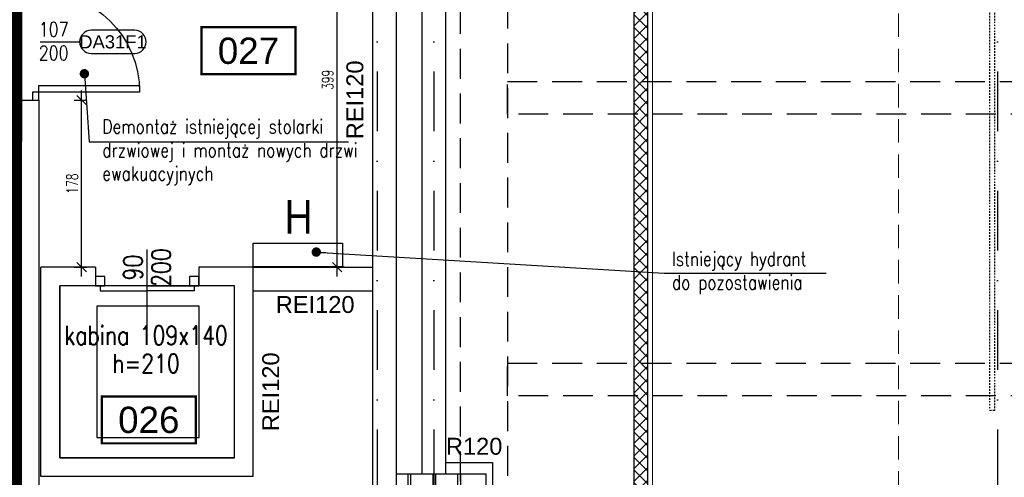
# Model space of a CAD drawing. Header units: centimetres. Extents: x -10729 to 23827, y -4437 to 19798.
# Tile 32 of 95: x 5819 to 6867, y 8646 to 9134. Entities that reach past the tile are written whole.
import ezdxf
from ezdxf.enums import TextEntityAlignment as Align

# ---------------------------------------------------------------- set-up
doc = ezdxf.new("R2010")
doc.units = ezdxf.units.CM
doc.header["$PDMODE"] = 35
doc.header["$PDSIZE"] = 0.1
for name, pattern in [('Balustrady$0$DASHED', [0.75, 0.5, -0.25]), ('CADVENT_HIDDEN', [0.8, 0.25, -0.55]), ('Kondygnacja  -0_5$0$DIVIDE', [31.75, 12.7, -6.35, 0, -6.35, 0, -6.35]), ('Kondygnacja  -0_5$0$HIDDEN', [9.525, 6.35, -3.175]), ('Kondygnacja  -0_5$0$HIDDEN2', [4.7625, 3.175, -1.5875]), ('Osie rzutów$0$DASHDOT2', [12.7, 6.35, -3.175, 0, -3.175])]:
    doc.linetypes.add(name, pattern=pattern)
doc.layers.get('0').update_dxf_attribs({"color": 8})
doc.layers.get('DEFPOINTS').update_dxf_attribs({"color": 8})
for name, color, linetype in [('ARCH_WIDOK_KONSTRUKCJA', 8, 'Continuous'), ('Kondygnacja  -0_5$0$ARCH_ETAPOWANIE', 8, 'Kondygnacja  -0_5$0$DIVIDE'), ('Kondygnacja  -0_5$0$ARCH_GK', 8, 'Continuous'), ('Kondygnacja  -0_5$0$ARCH_HYDRANTY', 8, 'Continuous'), ('Kondygnacja  -0_5$0$ARCH_INFO_ETYK_DRZWI', 8, 'Continuous'), ('Kondygnacja  -0_5$0$ARCH_INFO_ETYK_DRZWI_IST', 8, 'Continuous'), ('Kondygnacja  -0_5$0$ARCH_INFO_ODPORNOŚĆ OGNIOWA', 8, 'Continuous'), ('Kondygnacja  -0_5$0$ARCH_INFO_OPISY', 8, 'Continuous'), ('Kondygnacja  -0_5$0$ARCH_INFO_OPISY_IST', 8, 'Continuous'), ('Kondygnacja  -0_5$0$ARCH_KONSTR_POWYŻEJ RZUTU', 8, 'Kondygnacja  -0_5$0$HIDDEN'), ('Kondygnacja  -0_5$0$ARCH_KONSTR_POWYŻEJ RZUTU_IST', 8, 'Kondygnacja  -0_5$0$HIDDEN2'), ('Kondygnacja  -0_5$0$ARCH_MUROWANE_IST', 8, 'Continuous'), ('Kondygnacja  -0_5$0$ARCH_OKŁADZINA', 8, 'Continuous'), ('Kondygnacja  -0_5$0$ARCH_POMOCNICZE', 8, 'Continuous'), ('Kondygnacja  -0_5$0$ARCH_SŁUPY', 8, 'Continuous'), ('Kondygnacja  -0_5$0$ARCH_WIDOK_IST', 8, 'Continuous'), ('Kondygnacja  -0_5$0$ARCH_ŚLUSARKA_DRZWI', 8, 'Continuous'), ('Kondygnacja  -0_5$0$ARCH_ŚLUSARKA_DRZWI_IST', 8, 'Continuous'), ('Kondygnacja  -0_5$0$ARCH_ŻELBET_IST', 8, 'Continuous'), ('Osie rzutów$0$ARCH_INFO_OSIE_IST', 8, 'Osie rzutów$0$DASHDOT2'), ('Osie rzutów$0$ARCH_INFO_OSIE_OPISY_IST', 8, 'Continuous'), ('Pomieszczenia -05$0$ARCH_INFO_AREA_ETYKIETY_200', 8, 'Continuous')]:
    doc.layers.add(name, color=color, linetype=linetype)
doc.layers.add('Kondygnacja  -0_5$0$ARCH_INFO_WYMIARY', color=8, linetype='Continuous', lineweight=9)
doc.layers.add('Kondygnacja  -0_5$0$ARCH_WIDOK', color=8, linetype='Continuous', lineweight=13)
doc.styles.add('Kondygnacja  -0_5$0$Arial', font='arial.ttf')
doc.styles.add('Kondygnacja  -0_5$0$EtykietaPow01', font='ARIALN.TTF')
doc.styles.add('Kondygnacja  -0_5$0$Romans', font='Romans.shx', dxfattribs={"width": 0.7})
doc.styles.add('Kondygnacja  -0_5$0$ROMANS-50-CM', font='romans.shx', dxfattribs={"width": 0.8, "height": 10})
doc.styles.add('Kondygnacja  -0_5$0$Standard', font='txt')
doc.styles.add('Pomieszczenia -05$0$Arial', font='arial.ttf')
doc.dimstyles.new('Kondygnacja  -0_5$0$ISO-25', dxfattribs={"dimtxt": 2.5, "dimasz": 2.5, "dimexe": 1.25, "dimexo": 0.625, "dimtad": 1, "dimtxsty": 'Kondygnacja  -0_5$0$Standard', "dimcen": 2.5, "dimadec": 0, "dimazin": 0, "dimtfac": 1, "dimtmove": 0, "dimatfit": 3, "dimfxl": 1, "dimarcsym": 0})
doc.dimstyles.new('Kondygnacja  -0_5$0$Wymiary 1-100', dxfattribs={"dimtxt": 12, "dimasz": 10, "dimexe": 5, "dimexo": 0, "dimgap": 4, "dimtad": 1, "dimrnd": 0.5, "dimzin": 12, "dimdsep": 46, "dimtxsty": 'Kondygnacja  -0_5$0$Romans', "dimblk": 'Kondygnacja  -0_5$0$_Oblique', "dimcen": 10, "dimdle": 10, "dimclrt": 55, "dimazin": 0, "dimtfac": 1, "dimtmove": 1, "dimatfit": 3, "dimfxl": 8, "dimfxlon": 1, "dimtolj": 1, "dimtzin": 0, "dimarcsym": 0})
pattern_1 = [(45, (-6220.6425, -6150), (-0.67351921, 0.67351921), [])]

# ---------------------------------------------------------------- blocks, each defined once
blk = doc.blocks.new('Osie rzutów')
at = {"layer": 'Osie rzutów$0$ARCH_INFO_OSIE_IST', "ltscale": 10}
for p, q in [((6200, 12510), (6200, 4800)), ((6200, 12510), (6200, 4571.18)), ((6260, 12510), (6260, 4623.26)), ((6860, 12510), (6860, 4623.26))]:
    blk.add_line(p, q, dxfattribs=at)
blk = doc.blocks.new('Kondygnacja  -0_5$0$T-drzwi_prawe-200')
at = {"layer": 'Kondygnacja  -0_5$0$ARCH_INFO_ETYK_DRZWI'}
blk.add_line((0, 0), (60, 0), dxfattribs=at)
blk.add_lwpolyline([(143.7, 17.5), (77.5, 17.5, 1), (77.5, -17.5), (143.7, -17.5, 1)], format="xyb", close=True, dxfattribs=at)
at = {"layer": 'Kondygnacja  -0_5$0$ARCH_INFO_ETYK_DRZWI', "color": 1, "style": 'Kondygnacja  -0_5$0$Arial'}
blk.add_attdef('ADS_DRZWI:ODPORNOŚĆ_OGNIOWA', text='', height=20, rotation=90, dxfattribs=at).set_placement((-25.5, 0.1), align=Align.BOTTOM_CENTER)
at = {"layer": 'Kondygnacja  -0_5$0$ARCH_INFO_ETYK_DRZWI', "style": 'Kondygnacja  -0_5$0$Romans', "width": 0.8}
for tag, p in [('ADS_DRZWI:SZEROKOŚĆ', (20.5, 8)), ('ADS_DRZWI:WYSOKOŚĆ', (20.5, -28))]:
    blk.add_attdef(tag, text='', height=22, dxfattribs=at).set_placement(p, align=Align.CENTER)
at = {"layer": 'Kondygnacja  -0_5$0$ARCH_INFO_ETYK_DRZWI', "style": 'Kondygnacja  -0_5$0$Arial'}
blk.add_attdef('ADS_DRZWI:SYMBOL', text='', height=20, dxfattribs=at).set_placement((110.7, 0), align=Align.MIDDLE)
blk = doc.blocks.new('Kondygnacja  -0_5$0$_Dot')
at = {"color": 0, "linetype": 'ByBlock', "lineweight": -2}
blk.add_line((-0.5, 0), (-1, 0), dxfattribs=at)
at = {"color": 0, "linetype": 'ByBlock', "const_width": 0.5}
blk.add_lwpolyline([(-0.25, 0, 1), (0.25, 0, 1)], format="xyb", close=True, dxfattribs=at)
blk = doc.blocks.new('Kondygnacja  -0_5$0$_Oblique')
at = {"color": 0, "linetype": 'ByBlock', "lineweight": -2}
blk.add_line((-0.5, -0.5), (0.5, 0.5), dxfattribs=at)
blk = doc.blocks.new('*D234')
at = {"layer": 'DEFPOINTS', "color": 0}
for p in [(6157.2, 9269), (6195, 9269), (6190, 8870)]:
    blk.add_point(p, dxfattribs=at)
at = {"layer": 'Kondygnacja  -0_5$0$ARCH_INFO_WYMIARY', "color": 0, "lineweight": -2}
for p, q in [((6157.2, 8860), (6157.2, 9279)), ((6165.2, 9269), (6152.2, 9269)), ((6165.2, 8870), (6152.2, 8870))]:
    blk.add_line(p, q, dxfattribs=at)
at = {"layer": 'Kondygnacja  -0_5$0$ARCH_INFO_WYMIARY', "color": 0, "lineweight": -2, "xscale": 10, "yscale": 10, "zscale": 10}
for p, rotation in [((6157.2, 9269), 90), ((6157.2, 8870), 270)]:
    blk.add_blockref('Kondygnacja  -0_5$0$_Oblique', p, dxfattribs=dict(at, rotation=rotation))
at = {"layer": 'Kondygnacja  -0_5$0$ARCH_INFO_WYMIARY', "color": 55, "insert": (6147.2, 9069.5), "char_height": 12, "attachment_point": 5, "rotation": 90, "style": 'Kondygnacja  -0_5$0$Romans'}
blk.add_mtext('\\A1;399', dxfattribs=at)
blk = doc.blocks.new('*D235')
at = {"layer": 'DEFPOINTS', "color": 0}
for p in [(5840, 9048), (5885.4, 9048), (5842, 8870)]:
    blk.add_point(p, dxfattribs=at)
at = {"layer": 'Kondygnacja  -0_5$0$ARCH_INFO_WYMIARY', "color": 0, "lineweight": -2}
for p, q in [((5885.4, 8860), (5885.4, 9058)), ((5877.4, 9048), (5890.4, 9048)), ((5877.4, 8870), (5890.4, 8870))]:
    blk.add_line(p, q, dxfattribs=at)
at = {"layer": 'Kondygnacja  -0_5$0$ARCH_INFO_WYMIARY', "color": 0, "lineweight": -2, "xscale": 10, "yscale": 10, "zscale": 10}
for p, rotation in [((5885.4, 9048), 90), ((5885.4, 8870), 270)]:
    blk.add_blockref('Kondygnacja  -0_5$0$_Oblique', p, dxfattribs=dict(at, rotation=rotation))
at = {"layer": 'Kondygnacja  -0_5$0$ARCH_INFO_WYMIARY', "color": 55, "insert": (5875.4, 8959), "char_height": 12, "attachment_point": 5, "rotation": 90, "style": 'Kondygnacja  -0_5$0$Romans'}
blk.add_mtext('\\A1;178', dxfattribs=at)
blk = doc.blocks.new('Kondygnacja  -0_5$0$słup 6.8.41')
at = {"layer": 'Kondygnacja  -0_5$0$ARCH_SŁUPY'}
h = blk.add_hatch(dxfattribs=at)
h.set_pattern_fill('ANSI31', color=256, scale=0.3, style=0)
h.set_pattern_definition(pattern_1)
h.paths.add_polyline_path([(14.8, 75), (11.8, 75), (11.8, 25), (14.8, 25)])
h = blk.add_hatch(dxfattribs=at)
h.set_pattern_fill('ANSI31', color=256, scale=0.3, style=0)
h.set_pattern_definition(pattern_1)
h.paths.add_polyline_path([(64.8, 71), (64.8, 74), (14.8, 74), (14.8, 71)])
h = blk.add_hatch(dxfattribs=at)
h.set_pattern_fill('ANSI31', color=256, scale=0.3, style=0)
h.set_pattern_definition(pattern_1)
h.paths.add_polyline_path([(67.8, 75), (64.8, 75), (64.8, 25), (67.8, 25)])
h = blk.add_hatch(dxfattribs=at)
h.set_pattern_fill('ANSI31', color=256, scale=0.3, style=0)
h.set_pattern_definition(pattern_1)
h.paths.add_polyline_path([(64.8, 48.5), (64.8, 51.5), (14.8, 51.5), (14.8, 48.5)])
h = blk.add_hatch(dxfattribs=at)
h.set_pattern_fill('ANSI31', color=256, scale=0.3, style=0)
h.set_pattern_definition(pattern_1)
h.paths.add_polyline_path([(64.8, 26), (64.8, 29), (14.8, 29), (14.8, 26)])
at = {"layer": 'Kondygnacja  -0_5$0$ARCH_POMOCNICZE'}
blk.add_lwpolyline([(94.8, 100), (94.8, 0), (-0.2, 0), (-0.2, 100)], close=True, dxfattribs=at)
for points in [[(11.8, 100), (11.8, 75)], [(14.8, 100), (14.8, 75)], [(38.3, 100), (38.3, 74)], [(41.3, 100), (41.3, 74)], [(64.8, 100), (64.8, 75)], [(67.8, 100), (67.8, 75)], [(-0.2, 74), (11.8, 74)], [(67.8, 74), (94.8, 74)], [(-0.2, 71), (11.8, 71)], [(67.8, 71), (94.8, 71)], [(-0.2, 51.5), (11.8, 51.5)], [(-0.2, 48.5), (11.8, 48.5)], [(67.8, 51.5), (94.8, 51.5)], [(67.8, 48.5), (94.8, 48.5)], [(-0.2, 29), (11.8, 29)], [(-0.2, 26), (11.8, 26)], [(11.8, 25), (11.8, 0)], [(14.8, 25), (14.8, 0)], [(38.3, 26), (38.3, 0)], [(41.3, 26), (41.3, 0)], [(64.8, 25), (64.8, 0)], [(67.8, 29), (94.8, 29)], [(67.8, 26), (94.8, 26)], [(67.8, 25), (67.8, 0)]]:
    blk.add_lwpolyline(points, dxfattribs=at)
at = {"layer": 'Kondygnacja  -0_5$0$ARCH_SŁUPY'}
for p, q in [((14.8, 51.5), (64.8, 51.5)), ((64.8, 48.5), (14.8, 48.5))]:
    blk.add_line(p, q, dxfattribs=at)
at = {"layer": 'Kondygnacja  -0_5$0$ARCH_SŁUPY', "const_width": 3}
blk.add_lwpolyline([(4.3, 85.5), (75.3, 85.5), (75.3, 14.5), (4.3, 14.5)], close=True, dxfattribs=at)
at = {"layer": 'Kondygnacja  -0_5$0$ARCH_SŁUPY'}
for points in [[(11.8, 75), (14.8, 75), (14.8, 25), (11.8, 25)], [(64.8, 75), (67.8, 75), (67.8, 25), (64.8, 25)]]:
    blk.add_lwpolyline(points, close=True, dxfattribs=at)
for points in [[(64.8, 74), (14.8, 74)], [(14.8, 71), (64.8, 71)], [(64.8, 29), (14.8, 29)], [(14.8, 26), (64.8, 26)]]:
    blk.add_lwpolyline(points, dxfattribs=at)
blk = doc.blocks.new('Kondygnacja  -0_5$0$konstrukcja istniejąca -0.5')
at = {"layer": 'Kondygnacja  -0_5$0$ARCH_KONSTR_POWYŻEJ RZUTU_IST', "ltscale": 10}
blk.add_line((6288.5, 4975), (6288.5, 12225), dxfattribs=at)
for points in [[(6338.5, 9775), (6338.5, 8625)], [(7382, 9032.9), (6338.5, 9032.9), (6338.5, 9067.9), (7382, 9067.9)]]:
    blk.add_lwpolyline(points, dxfattribs=at)
at = {"layer": 'Kondygnacja  -0_5$0$ARCH_KONSTR_POWYŻEJ RZUTU_IST', "ltscale": 10, "elevation": 0}
blk.add_lwpolyline([(7382, 8732.9), (6338.5, 8732.9), (6338.5, 8767.9), (7382, 8767.9)], dxfattribs=at)
blk = doc.blocks.new('Pomieszczenia -05$0$etykieta_numer')
at = {"color": 0, "linetype": 'ByBlock', "const_width": 2.44}
blk.add_lwpolyline([(-50, -50), (-50, 0), (50, 0), (50, -50)], close=True, dxfattribs=at)
at = {"color": 0, "linetype": 'ByBlock', "style": 'Pomieszczenia -05$0$Arial'}
blk.add_attdef('AECAREA:NUMBER', text='', height=28, dxfattribs=at).set_placement((0, -25), align=Align.MIDDLE)

msp = doc.modelspace()

# ---------------------------------------------------------------- hatches: boundary and pattern name
at = {"layer": 'Kondygnacja  -0_5$0$ARCH_GK', "linetype": 'Continuous', "lineweight": -3}
h = msp.add_hatch(dxfattribs=at)
h.set_pattern_fill('ANSI37', color=256, scale=3, style=0)
h.paths.add_polyline_path([(6473, 4985), (6488, 4985), (6488, 9864), (6476.333, 9864), (6473, 9854)], flags=0)
h.paths.add_polyline_path([(6473, 9874), (6476.333, 9864), (6488, 9864), (6488, 10101), (6473, 10116)], flags=0)

# ---------------------------------------------------------------- linework, layer by layer
at = {"linetype": 'Balustrady$0$DASHED', "lineweight": 20, "ltscale": 50}
msp.add_lwpolyline([(6754.764, 9751.102), (7006.979, 9751.102), (7006.979, 5027.678), (6754.764, 5027.678)], close=True, dxfattribs=at)
at = {"layer": 'ARCH_WIDOK_KONSTRUKCJA', "linetype": 'CADVENT_HIDDEN', "elevation": 0}
msp.add_lwpolyline([(6856.78, 8717.498), (6851.78, 8717.498), (6851.78, 9682.498), (6856.78, 9682.498)], close=True, dxfattribs=at)
at = {"layer": 'Kondygnacja  -0_5$0$ARCH_ETAPOWANIE', "ltscale": 10, "const_width": 20, "elevation": 300}
msp.add_lwpolyline([(4946, 3931), (4946, 5443), (5613, 5443), (5613, 5586), (5809, 5586), (5815, 12220), (6212, 12220), (6212, 13458.874), (6172, 13458.874), (6171.997, 14762.582), (4925, 14762.019), (4925, 14762.019), (8839.196, 14763.787)], dxfattribs=at)
at = {"layer": 'Kondygnacja  -0_5$0$ARCH_GK', "linetype": 'Continuous', "lineweight": -3}
for p, q in [((6488, 4985), (6488, 10101)), ((6473, 9854), (6473, 4985))]:
    msp.add_line(p, q, dxfattribs=at)
at = {"layer": 'Kondygnacja  -0_5$0$ARCH_HYDRANTY', "elevation": 330}
msp.add_lwpolyline([(6068, 8870.54), (6068, 8895.54), (6163, 8895.54), (6163, 8870.54)], close=True, dxfattribs=at)
at = {"layer": 'Kondygnacja  -0_5$0$ARCH_MUROWANE_IST', "ltscale": 4}
for p, q in [((5809, 9048), (5840, 9048)), ((5840, 9048), (5840, 8481)), ((6068, 8870), (6195, 8870)), ((6068, 8845), (6195, 8845))]:
    msp.add_line(p, q, dxfattribs=at)
at = {"layer": 'Kondygnacja  -0_5$0$ARCH_OKŁADZINA'}
msp.add_lwpolyline([(6272.5, 8662), (6322.461, 8662), (6322.461, 8538), (6220, 8538)], dxfattribs=at)
at = {"layer": 'Kondygnacja  -0_5$0$ARCH_WIDOK'}
msp.add_line((6493, 10096), (6493, 4985), dxfattribs=at)
at = {"layer": 'Kondygnacja  -0_5$0$ARCH_WIDOK_IST'}
for points in [[(5862, 8667), (6048, 8667), (6048, 8850), (5862, 8850)], [(5901.562, 8688.5), (6010.562, 8688.5), (6010.562, 8828.5), (5901.562, 8828.5)]]:
    msp.add_lwpolyline(points, close=True, dxfattribs=at)
at = {"layer": 'Kondygnacja  -0_5$0$ARCH_ŚLUSARKA_DRZWI', "linetype": 'Continuous', "lineweight": -3}
for points in [[(5840, 9056.5), (5840, 9063.5), (5947, 9063.5), (5947, 9056.5)], [(5833, 9056.5), (5833, 9048), (5840, 9048), (5840, 9056.5)]]:
    msp.add_lwpolyline(points, close=True, dxfattribs=at)
at = {"layer": 'Kondygnacja  -0_5$0$ARCH_ŚLUSARKA_DRZWI', "linetype": 'Continuous', "lineweight": -3, "extrusion": (0, 0, -1)}
msp.add_arc((-5840, 9056.5), 107, 90, 180, dxfattribs=at)
at = {"layer": 'Kondygnacja  -0_5$0$ARCH_ŚLUSARKA_DRZWI_IST'}
msp.add_line((5955, 8806.219), (5955, 8888.781), dxfattribs=at)
for points in [[(5900, 8850), (5910, 8850), (5910, 8860), (5900, 8860)], [(6000, 8850), (6010, 8850), (6010, 8860), (6000, 8860)], [(5905, 8845), (5955, 8845), (5955, 8850), (5905, 8850)], [(6005, 8845), (5955, 8845), (5955, 8850), (6005, 8850)]]:
    msp.add_lwpolyline(points, close=True, dxfattribs=at)
at = {"layer": 'Kondygnacja  -0_5$0$ARCH_ŻELBET_IST', "ltscale": 4}
for p, q in [((6272.5, 9750), (6272.5, 8650)), ((6247.5, 9580), (6247.5, 8650)), ((6195, 9180), (6195, 8620)), ((6220, 9180), (6220, 8620)), ((5842, 8647), (5842, 8870)), ((5900, 8870), (5842, 8870)), ((5900, 8870), (5900, 8850)), ((6068, 8870), (6010, 8870)), ((6010, 8870), (6010, 8850)), ((6068, 8647), (6068, 8870)), ((5862, 8667), (5862, 8850)), ((5900, 8850), (5862, 8850)), ((6048, 8850), (6010, 8850)), ((6048, 8667), (6048, 8850)), ((6048, 8667), (5862, 8667)), ((6068, 8647), (5842, 8647))]:
    msp.add_line(p, q, dxfattribs=at)

# ---------------------------------------------------------------- block references
at = {"layer": 'Kondygnacja  -0_5$0$ARCH_INFO_ETYK_DRZWI', "linetype": 'Continuous', "lineweight": -3, "xscale": 0.7, "yscale": 0.7, "zscale": 0.7}
msp.add_blockref('Kondygnacja  -0_5$0$T-drzwi_prawe-200', (5841.238, 9110), dxfattribs=at).add_auto_attribs({'ADS_DRZWI:ODPORNOŚĆ_OGNIOWA': 'EI30', 'ADS_DRZWI:SZEROKOŚĆ': '107', 'ADS_DRZWI:SYMBOL': 'DA31F1', 'ADS_DRZWI:WYSOKOŚĆ': '200'})
at = {"layer": 'Kondygnacja  -0_5$0$ARCH_KONSTR_POWYŻEJ RZUTU'}
msp.add_blockref('Kondygnacja  -0_5$0$konstrukcja istniejąca -0.5', (0, 0), dxfattribs=at)
at = {"layer": 'Kondygnacja  -0_5$0$ARCH_SŁUPY'}
msp.add_blockref('Kondygnacja  -0_5$0$słup 6.8.41', (6220.643, 8550), dxfattribs=at)
at = {"layer": 'Osie rzutów$0$ARCH_INFO_OSIE_OPISY_IST'}
msp.add_blockref('Osie rzutów', (0, 0), dxfattribs=at)
at = {"layer": 'Pomieszczenia -05$0$ARCH_INFO_AREA_ETYKIETY_200', "linetype": 'Continuous', "lineweight": -3}
for p, values in [((6062.918, 9125.51), {'AECAREA:NUMBER': '027'}), ((5956.842, 8732.457), {'AECAREA:NUMBER': '026'})]:
    msp.add_blockref('Pomieszczenia -05$0$etykieta_numer', p, dxfattribs=at).add_auto_attribs(values)

# ---------------------------------------------------------------- texts
at = {"layer": 'Kondygnacja  -0_5$0$ARCH_HYDRANTY', "style": 'Kondygnacja  -0_5$0$EtykietaPow01'}
msp.add_attdef('H', text='001', height=36, dxfattribs=at).set_placement((6116.27, 8923.7, 330), align=Align.MIDDLE)
at = {"layer": 'Kondygnacja  -0_5$0$ARCH_INFO_ETYK_DRZWI_IST', "insert": (5955, 8869.596), "char_height": 20, "width": 10, "attachment_point": 5, "rotation": 90, "line_spacing_factor": 0.9, "style": 'Kondygnacja  -0_5$0$ROMANS-50-CM'}
msp.add_mtext('90\\P200', dxfattribs=at)
at = {"layer": 'Kondygnacja  -0_5$0$ARCH_INFO_ODPORNOŚĆ OGNIOWA', "char_height": 18, "width": 53.33252, "attachment_point": 5, "rotation": 90, "style": 'Kondygnacja  -0_5$0$Arial'}
for insert in [(6161.223, 9048.219), (6071.689, 8737.335)]:
    msp.add_mtext('\\PREI120', dxfattribs=dict(at, insert=insert))
at = {"layer": 'Kondygnacja  -0_5$0$ARCH_INFO_ODPORNOŚĆ OGNIOWA', "char_height": 18, "width": 53.33252, "attachment_point": 5, "style": 'Kondygnacja  -0_5$0$Arial'}
for s, insert in [('\\PREI120', (6133.886, 8845.15)), ('\\PR120', (6303.054, 8694.184))]:
    msp.add_mtext(s, dxfattribs=dict(at, insert=insert))
at = {"layer": 'Kondygnacja  -0_5$0$ARCH_INFO_OPISY', "char_height": 15, "width": 300.52327, "attachment_point": 1, "style": 'Kondygnacja  -0_5$0$ROMANS-50-CM'}
for s, insert in [('Demontaż istniejącej stolarki drzwiowej i montaż nowych drzwi ewakuacyjnych', (5907.412, 9027.217)), ('Istniejący hydrant\\Pdo pozostawienia', (6513.611, 8886.394))]:
    msp.add_mtext(s, dxfattribs=dict(at, insert=insert))
at = {"layer": 'Kondygnacja  -0_5$0$ARCH_INFO_OPISY_IST', "insert": (5953.881, 8782.493), "char_height": 20, "width": 190.26583, "attachment_point": 5, "line_spacing_factor": 0.9, "style": 'Kondygnacja  -0_5$0$ROMANS-50-CM'}
msp.add_mtext('kabina 109x140\\Ph=210', dxfattribs=at)

# ---------------------------------------------------------------- dimensions: what is measured, and where the dimension line sits
at = {"layer": 'Kondygnacja  -0_5$0$ARCH_INFO_WYMIARY'}
for base, p1, p2, picture, middle in [((6157.24, 9269), (6190, 8870), (6195, 9269), '*D234', (6147.24, 9069.5)), ((5885.393, 9048), (5842, 8870), (5840, 9048), '*D235', (5875.393, 8959))]:
    dim = msp.add_linear_dim(base=base, p1=p1, p2=p2, angle=90, dimstyle='Kondygnacja  -0_5$0$Wymiary 1-100', dxfattribs=at)
    dim.commit()
    dim.dimension.update_dxf_attribs({"geometry": picture, "text_midpoint": middle})

# ---------------------------------------------------------------- leaders
at = {"layer": 'Kondygnacja  -0_5$0$ARCH_INFO_OPISY'}
for points in [[(5888.299, 9076.04), (5893.354, 9003.423), (6169.271, 9003.423)], [(6135.073, 8886.109), (6505.29, 8863.669), (6677.781, 8863.669)]]:
    msp.add_leader(points, dimstyle='Kondygnacja  -0_5$0$ISO-25', override={"dimscale": 5, "dimasz": 2, "dimtad": 0, "dimldrblk": 'Kondygnacja  -0_5$0$_Dot'}, dxfattribs=at)

doc.saveas('drawing.dxf')
